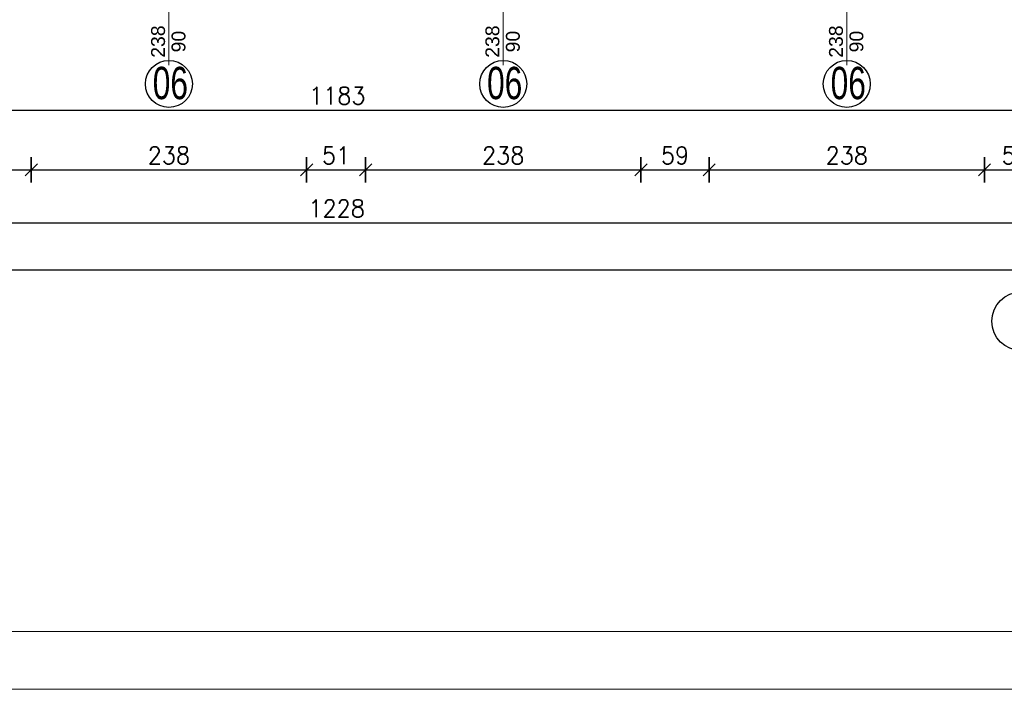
# Model space of a CAD drawing. Header units: millimetres. Extents: x -37273 to 136949, y -1495242345 to -598.
# Tile 23 of 44: x 69393 to 70245, y -18329 to -17749. Entities that reach past the tile are written whole.
import ezdxf

# ---------------------------------------------------------------- set-up
doc = ezdxf.new("R2010")
doc.units = ezdxf.units.MM
for name, color, linetype, lineweight in [('DIM', 15, 'Continuous', 5), ('wymiarowannie', 253, 'Continuous', 5), ('ściany', 190, 'Continuous', 25)]:
    doc.layers.add(name, color=color, linetype=linetype, lineweight=lineweight)
doc.layers.add('OPISY', color=4, linetype='Continuous')
doc.layers.add('wym', color=1, linetype='Continuous')
doc.styles.add('op2', font='arial.ttf')
doc.styles.get("Standard").update_dxf_attribs({"font": 'arial.ttf'})
doc.styles.add('WYM_50', font='simplex.shx', dxfattribs={"width": 0.95})
doc.dimstyles.new('50', dxfattribs={"dimtxt": 15, "dimasz": 0.15, "dimexe": 13, "dimexo": 30, "dimgap": 5, "dimtad": 1, "dimdec": 0, "dimrnd": 0.5, "dimzin": 1, "dimdsep": 46, "dimtxsty": 'WYM_50', "dimblk": 'A', "dimcen": 3, "dimdle": 5, "dimse1": 1, "dimse2": 1, "dimclrd": 256, "dimclre": 256, "dimclrt": 2, "dimaunit": 1, "dimadec": 0, "dimazin": 0, "dimtfac": 0.32, "dimtdec": 0, "dimtix": 1, "dimtmove": 1, "dimatfit": 3, "dimldrblk": 'A', "dimfxl": 1, "dimtvp": 0.08, "dimtolj": 1, "dimtzin": 1, "dimarcsym": 0})

# ---------------------------------------------------------------- blocks, each defined once
blk = doc.blocks.new('A')
at = {"color": 1, "linetype": 'Continuous'}
blk.add_line((0, 73.6), (0, -73.6), dxfattribs=at)
at = {"color": 7, "linetype": 'Continuous'}
blk.add_line((-35.3, -35.3), (35.3, 35.3), dxfattribs=at)
blk = doc.blocks.new('*D1482')
at = {"layer": 'Defpoints', "color": 0, "lineweight": 13, "ltscale": 3}
for p in [(69344.44, -17767.17), (69403.44, -17767.17), (69403.44, -17879.37)]:
    blk.add_point(p, dxfattribs=at)
at = {"layer": 'wym', "lineweight": -2}
blk.add_line((69344.59, -17879.37), (69403.29, -17879.37), dxfattribs=at)
at = {"layer": 'wym', "lineweight": -2, "ltscale": 3, "xscale": 0.15, "yscale": 0.15, "zscale": 0.15, "rotation": 180}
blk.add_blockref('A', (69344.44, -17879.37), dxfattribs=at)
at = {"layer": 'wym', "lineweight": -2, "ltscale": 3, "xscale": 0.15, "yscale": 0.15, "zscale": 0.15}
blk.add_blockref('A', (69403.44, -17879.37), dxfattribs=at)
at = {"layer": 'wym', "color": 2, "ltscale": 3, "insert": (69373.94, -17866.87), "char_height": 15, "attachment_point": 5, "style": 'WYM_50'}
blk.add_mtext('\\A1;59', dxfattribs=at)
blk = doc.blocks.new('*D1483')
at = {"layer": 'Defpoints', "color": 0, "lineweight": 13, "ltscale": 3}
for p in [(69403.44, -17775.34), (69641.44, -17775.34), (69641.44, -17879.37)]:
    blk.add_point(p, dxfattribs=at)
at = {"layer": 'wym', "lineweight": -2}
blk.add_line((69403.59, -17879.37), (69641.29, -17879.37), dxfattribs=at)
at = {"layer": 'wym', "lineweight": -2, "ltscale": 3, "xscale": 0.15, "yscale": 0.15, "zscale": 0.15, "rotation": 180}
blk.add_blockref('A', (69403.44, -17879.37), dxfattribs=at)
at = {"layer": 'wym', "lineweight": -2, "ltscale": 3, "xscale": 0.15, "yscale": 0.15, "zscale": 0.15}
blk.add_blockref('A', (69641.44, -17879.37), dxfattribs=at)
at = {"layer": 'wym', "color": 2, "ltscale": 3, "insert": (69522.44, -17866.87), "char_height": 15, "attachment_point": 5, "style": 'WYM_50'}
blk.add_mtext('\\A1;238', dxfattribs=at)
blk = doc.blocks.new('*D1484')
at = {"layer": 'Defpoints', "color": 0, "lineweight": 13, "ltscale": 3}
for p in [(69641.44, -17775.34), (69692.44, -17775.34), (69692.44, -17879.37)]:
    blk.add_point(p, dxfattribs=at)
at = {"layer": 'wym', "lineweight": -2}
blk.add_line((69641.59, -17879.37), (69692.29, -17879.37), dxfattribs=at)
at = {"layer": 'wym', "lineweight": -2, "ltscale": 3, "xscale": 0.15, "yscale": 0.15, "zscale": 0.15, "rotation": 180}
blk.add_blockref('A', (69641.44, -17879.37), dxfattribs=at)
at = {"layer": 'wym', "lineweight": -2, "ltscale": 3, "xscale": 0.15, "yscale": 0.15, "zscale": 0.15}
blk.add_blockref('A', (69692.44, -17879.37), dxfattribs=at)
at = {"layer": 'wym', "color": 2, "ltscale": 3, "insert": (69666.94, -17866.87), "char_height": 15, "attachment_point": 5, "style": 'WYM_50'}
blk.add_mtext('\\A1;51', dxfattribs=at)
blk = doc.blocks.new('*D1488')
at = {"layer": 'Defpoints', "color": 0, "lineweight": 13, "ltscale": 3}
for p in [(70259.44, -17764.78), (69076.44, -17799.58), (70259.44, -17827.69)]:
    blk.add_point(p, dxfattribs=at)
at = {"layer": 'wym', "lineweight": -2}
blk.add_line((69076.59, -17827.69), (70259.29, -17827.69), dxfattribs=at)
at = {"layer": 'wym', "lineweight": -2, "ltscale": 3, "xscale": 0.15, "yscale": 0.15, "zscale": 0.15, "rotation": 180}
blk.add_blockref('A', (69076.44, -17827.69), dxfattribs=at)
at = {"layer": 'wym', "lineweight": -2, "ltscale": 3, "xscale": 0.15, "yscale": 0.15, "zscale": 0.15}
blk.add_blockref('A', (70259.44, -17827.69), dxfattribs=at)
at = {"layer": 'wym', "color": 2, "ltscale": 3, "insert": (69667.94, -17815.19), "char_height": 15, "attachment_point": 5, "style": 'WYM_50'}
blk.add_mtext('\\A1;1183', dxfattribs=at)
blk = doc.blocks.new('*D1490')
at = {"layer": 'Defpoints', "color": 0, "lineweight": 13, "ltscale": 3}
for p in [(69692.44, -17743.38), (69930.44, -17743.38), (69930.44, -17879.37)]:
    blk.add_point(p, dxfattribs=at)
at = {"layer": 'wym', "lineweight": -2}
blk.add_line((69692.59, -17879.37), (69930.29, -17879.37), dxfattribs=at)
at = {"layer": 'wym', "lineweight": -2, "ltscale": 3, "xscale": 0.15, "yscale": 0.15, "zscale": 0.15, "rotation": 180}
blk.add_blockref('A', (69692.44, -17879.37), dxfattribs=at)
at = {"layer": 'wym', "lineweight": -2, "ltscale": 3, "xscale": 0.15, "yscale": 0.15, "zscale": 0.15}
blk.add_blockref('A', (69930.44, -17879.37), dxfattribs=at)
at = {"layer": 'wym', "color": 2, "ltscale": 3, "insert": (69811.44, -17866.87), "char_height": 15, "attachment_point": 5, "style": 'WYM_50'}
blk.add_mtext('\\A1;238', dxfattribs=at)
blk = doc.blocks.new('*D1491')
at = {"layer": 'Defpoints', "color": 0, "lineweight": 13, "ltscale": 3}
for p in [(69930.44, -17743.38), (69989.44, -17743.38), (69989.44, -17879.37)]:
    blk.add_point(p, dxfattribs=at)
at = {"layer": 'wym', "lineweight": -2}
blk.add_line((69930.59, -17879.37), (69989.29, -17879.37), dxfattribs=at)
at = {"layer": 'wym', "lineweight": -2, "ltscale": 3, "xscale": 0.15, "yscale": 0.15, "zscale": 0.15, "rotation": 180}
blk.add_blockref('A', (69930.44, -17879.37), dxfattribs=at)
at = {"layer": 'wym', "lineweight": -2, "ltscale": 3, "xscale": 0.15, "yscale": 0.15, "zscale": 0.15}
blk.add_blockref('A', (69989.44, -17879.37), dxfattribs=at)
at = {"layer": 'wym', "color": 2, "ltscale": 3, "insert": (69959.94, -17866.87), "char_height": 15, "attachment_point": 5, "style": 'WYM_50'}
blk.add_mtext('\\A1;59', dxfattribs=at)
blk = doc.blocks.new('*D1492')
at = {"layer": 'Defpoints', "color": 0, "lineweight": 13, "ltscale": 3}
for p in [(69989.44, -17743.38), (70227.44, -17743.38), (70227.44, -17879.37)]:
    blk.add_point(p, dxfattribs=at)
at = {"layer": 'wym', "lineweight": -2}
blk.add_line((69989.59, -17879.37), (70227.29, -17879.37), dxfattribs=at)
at = {"layer": 'wym', "lineweight": -2, "ltscale": 3, "xscale": 0.15, "yscale": 0.15, "zscale": 0.15, "rotation": 180}
blk.add_blockref('A', (69989.44, -17879.37), dxfattribs=at)
at = {"layer": 'wym', "lineweight": -2, "ltscale": 3, "xscale": 0.15, "yscale": 0.15, "zscale": 0.15}
blk.add_blockref('A', (70227.44, -17879.37), dxfattribs=at)
at = {"layer": 'wym', "color": 2, "ltscale": 3, "insert": (70108.44, -17866.87), "char_height": 15, "attachment_point": 5, "style": 'WYM_50'}
blk.add_mtext('\\A1;238', dxfattribs=at)
blk = doc.blocks.new('*D1493')
at = {"layer": 'Defpoints', "color": 0, "lineweight": 13, "ltscale": 3}
for p in [(70227.44, -17743.38), (70281.44, -17743.38), (70281.44, -17879.37)]:
    blk.add_point(p, dxfattribs=at)
at = {"layer": 'wym', "lineweight": -2}
blk.add_line((70227.59, -17879.37), (70281.29, -17879.37), dxfattribs=at)
at = {"layer": 'wym', "lineweight": -2, "ltscale": 3, "xscale": 0.15, "yscale": 0.15, "zscale": 0.15, "rotation": 180}
blk.add_blockref('A', (70227.44, -17879.37), dxfattribs=at)
at = {"layer": 'wym', "lineweight": -2, "ltscale": 3, "xscale": 0.15, "yscale": 0.15, "zscale": 0.15}
blk.add_blockref('A', (70281.44, -17879.37), dxfattribs=at)
at = {"layer": 'wym', "color": 2, "ltscale": 3, "insert": (70254.44, -17866.87), "char_height": 15, "attachment_point": 5, "style": 'WYM_50'}
blk.add_mtext('\\A1;54', dxfattribs=at)
blk = doc.blocks.new('*D1503')
at = {"layer": 'Defpoints', "color": 0, "lineweight": 13, "ltscale": 3}
for p in [(69053.44, -17743.38), (70281.44, -17743.38), (70281.44, -17925.19)]:
    blk.add_point(p, dxfattribs=at)
at = {"layer": 'wym', "lineweight": -2}
blk.add_line((69053.59, -17925.19), (70281.29, -17925.19), dxfattribs=at)
at = {"layer": 'wym', "lineweight": -2, "ltscale": 3, "xscale": 0.15, "yscale": 0.15, "zscale": 0.15, "rotation": 180}
blk.add_blockref('A', (69053.44, -17925.19), dxfattribs=at)
at = {"layer": 'wym', "lineweight": -2, "ltscale": 3, "xscale": 0.15, "yscale": 0.15, "zscale": 0.15}
blk.add_blockref('A', (70281.44, -17925.19), dxfattribs=at)
at = {"layer": 'wym', "color": 2, "ltscale": 3, "insert": (69667.44, -17912.69), "char_height": 15, "attachment_point": 5, "style": 'WYM_50'}
blk.add_mtext('\\A1;1228', dxfattribs=at)
blk = doc.blocks.new('*D1505')
at = {"layer": 'Defpoints', "color": 0, "lineweight": 13, "ltscale": 3}
for p in [(67451.44, -17931.1), (71104.44, -17931.1), (71104.44, -17965.97)]:
    blk.add_point(p, dxfattribs=at)
at = {"layer": 'wym', "lineweight": -2}
blk.add_line((67451.59, -17965.97), (71104.29, -17965.97), dxfattribs=at)
at = {"layer": 'wym', "lineweight": -2, "ltscale": 3, "xscale": 0.15, "yscale": 0.15, "zscale": 0.15, "rotation": 180}
blk.add_blockref('A', (67451.44, -17965.97), dxfattribs=at)
at = {"layer": 'wym', "lineweight": -2, "ltscale": 3, "xscale": 0.15, "yscale": 0.15, "zscale": 0.15}
blk.add_blockref('A', (71104.44, -17965.97), dxfattribs=at)
at = {"layer": 'wym', "color": 2, "ltscale": 3, "insert": (69277.94, -17953.47), "char_height": 15, "attachment_point": 5, "style": 'WYM_50'}
blk.add_mtext('\\A1;3653', dxfattribs=at)

msp = doc.modelspace()

# ---------------------------------------------------------------- linework, layer by layer
at = {"layer": 'DIM', "ltscale": 0.1}
for points in [[(66475.46, -18328.69), (72401.79, -18328.69), (72399.28, -15408.69), (66472.96, -15408.69)], [(66525.46, -18278.69), (72351.79, -18278.69), (72349.28, -15458.69), (66522.96, -15458.69)]]:
    msp.add_lwpolyline(points, close=True, dxfattribs=at)
at = {"layer": 'wymiarowannie', "ltscale": 3}
for p, q in [((69522.44, -17673.52), (69522.44, -17788.84)), ((69811.44, -17673.52), (69811.44, -17788.84)), ((70108.44, -17673.52), (70108.44, -17788.84))]:
    msp.add_line(p, q, dxfattribs=at)
at = {"layer": 'ściany', "color": 5, "ltscale": 100}
for centre, radius in [((69522.44, -17805.05), 20.32), ((69811.44, -17805.05), 20.32), ((70108.44, -17805.05), 20.32), ((70259.26, -18010.34), 25.39)]:
    msp.add_circle(centre, radius, dxfattribs=at)

# ---------------------------------------------------------------- texts
at = {"layer": 'OPISY', "color": 4, "ltscale": 3, "style": 'op2', "width": 0.7}
for p in [(69508.47, -17818.23), (69797.47, -17818.23), (70094.47, -17818.23)]:
    msp.add_text('06', height=28, dxfattribs=at).set_placement(p)
at = {"layer": 'wymiarowannie', "color": 1, "lineweight": 13, "ltscale": 3, "char_height": 12, "attachment_point": 5, "rotation": 90}
for insert in [(69513.14, -17768.41), (69802.14, -17768.41), (70099.14, -17768.41)]:
    msp.add_mtext('238', dxfattribs=dict(at, insert=insert))
at = {"layer": 'wymiarowannie', "color": 1, "lineweight": 13, "ltscale": 3, "char_height": 12, "width": 30.7607, "attachment_point": 5, "rotation": 90}
for insert in [(69530.8, -17768.41), (69819.8, -17768.41), (70116.8, -17768.41)]:
    msp.add_mtext('90', dxfattribs=dict(at, insert=insert))

# ---------------------------------------------------------------- dimensions: what is measured, and where the dimension line sits
at = {"layer": 'wym'}
for base, p1, p2, picture, middle in [((70281.44, -17925.19), (69053.44, -17743.38), (70281.44, -17743.38), '*D1503', (69667.44, -17912.69)), ((69930.44, -17879.37), (69692.44, -17743.38), (69930.44, -17743.38), '*D1490', (69811.44, -17866.87)), ((69989.44, -17879.37), (69930.44, -17743.38), (69989.44, -17743.38), '*D1491', (69959.94, -17866.87)), ((70227.44, -17879.37), (69989.44, -17743.38), (70227.44, -17743.38), '*D1492', (70108.44, -17866.87)), ((70281.44, -17879.37), (70227.44, -17743.38), (70281.44, -17743.38), '*D1493', (70254.44, -17866.87)), ((70259.44, -17827.69), (69076.44, -17799.58), (70259.44, -17764.78), '*D1488', (69667.94, -17815.19)), ((69403.44, -17879.37), (69344.44, -17767.17), (69403.44, -17767.17), '*D1482', (69373.94, -17866.87)), ((69641.44, -17879.37), (69403.44, -17775.34), (69641.44, -17775.34), '*D1483', (69522.44, -17866.87)), ((69692.44, -17879.37), (69641.44, -17775.34), (69692.44, -17775.34), '*D1484', (69666.94, -17866.87)), ((71104.44, -17965.97), (67451.44, -17931.1), (71104.44, -17931.1), '*D1505', (69277.94, -17953.47))]:
    dim = msp.add_linear_dim(base=base, p1=p1, p2=p2, dimstyle='50', override={"dimblk": 'A', "dimfxl": 0, "dimarcsym": 1}, dxfattribs=at)
    dim.commit()
    dim.dimension.update_dxf_attribs({"geometry": picture, "text_midpoint": middle})

doc.saveas('drawing.dxf')
